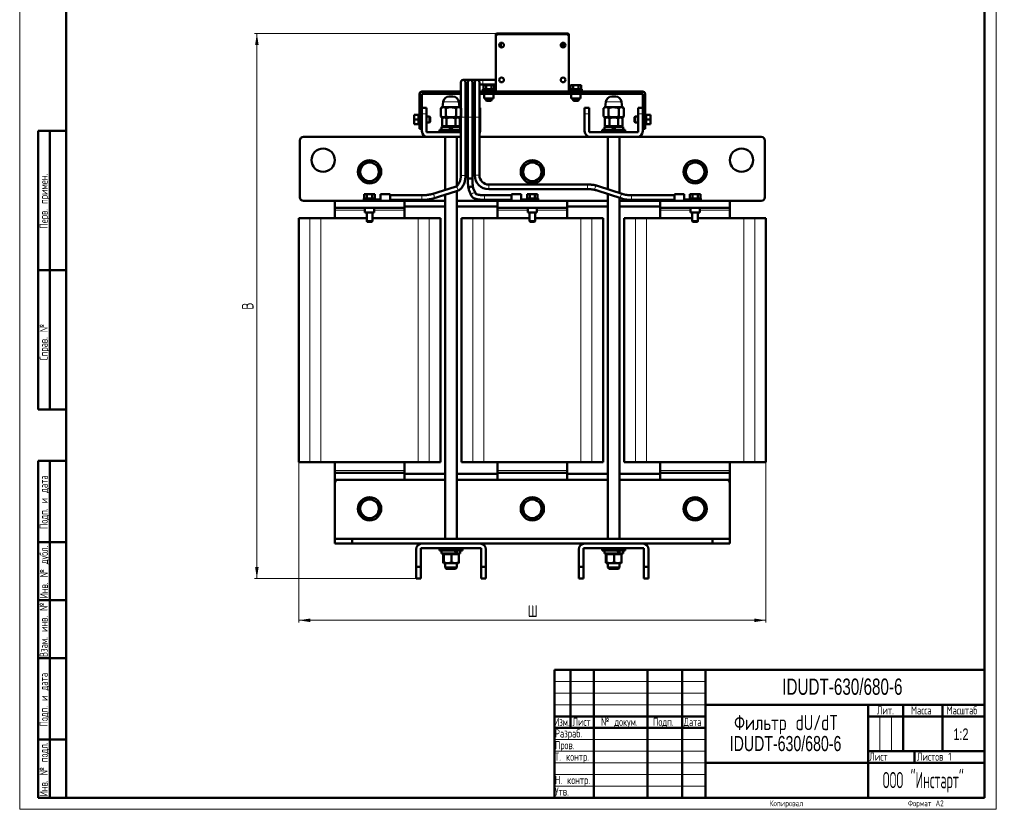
# Model space of a CAD drawing. Header units: millimetres. Extents: x 0 to 847, y 0 to 1188.
# Tile 1 of 2: x 0 to 847, y 0 to 680. Entities that reach past the tile are written whole.
import ezdxf

# ---------------------------------------------------------------- set-up
doc = ezdxf.new("R2010")
doc.units = ezdxf.units.MM
doc.header["$LTSCALE"] = 2
doc.linetypes.add('SLD-Сплошная', pattern=[0])
doc.styles.add('SLDTEXTSTYLE0', font='TXT', dxfattribs={"width": 0.7, "bigfont": 'bigfont'})
doc.styles.add('SLDTEXTSTYLE2', font='TXT', dxfattribs={"width": 0.7})
doc.styles.add('SLDTEXTSTYLE3', font='TXT', dxfattribs={"width": 0.705079, "bigfont": 'bigfont'})
doc.styles.add('SLDTEXTSTYLE4', font='TXT', dxfattribs={"width": 0.648852, "bigfont": 'bigfont'})
doc.styles.add('SLDTEXTSTYLE5', font='TXT', dxfattribs={"width": 0.632021, "bigfont": 'bigfont'})
doc.styles.add('SLDTEXTSTYLE6', font='TXT', dxfattribs={"width": 0.625377, "bigfont": 'bigfont'})
doc.styles.add('SLDTEXTSTYLE7', font='TXT', dxfattribs={"width": 0.516677, "bigfont": 'bigfont'})
doc.dimstyles.new('SLDDIMSTYLE0', dxfattribs={"dimtxt": 10, "dimasz": 10, "dimexe": 0, "dimexo": 0.0625, "dimgap": 2.5, "dimtad": 2, "dimdec": 1, "dimrnd": 1e-09, "dimzin": 12, "dimdsep": 46, "dimtxsty": 'SLDTEXTSTYLE2', "dimsah": 1, "dimcen": 0.09, "dimadec": 0, "dimazin": 3, "dimtfac": 1, "dimtdec": 3, "dimtofl": 0, "dimtmove": 0, "dimatfit": 3, "dimfxl": 1, "dimfrac": 2, "dimtolj": 1, "dimtzin": 12, "dimarcsym": 0})

# ---------------------------------------------------------------- blocks, each defined once
blk = doc.blocks.new('SW_NOTE_0')
at = {"color": 0, "linetype": 'Continuous', "lineweight": 0, "char_height": 13, "attachment_point": 2}
for s, insert, style in [('Фильтр dU/dT', (48.75, 16.71), 'SLDTEXTSTYLE0'), ('IDUDT-630/680-6', (48.34, -1.29), 'SLDTEXTSTYLE2')]:
    blk.add_mtext(s, dxfattribs=dict(at, insert=insert, style=style))
blk = doc.blocks.new('_D')
at = {"color": 7, "linetype": 'SLD-Сплошная', "lineweight": 0}
for p, q in [((240.06, 298.65), (240.06, 160.67)), ((642.06, 298.65), (642.06, 160.67)), ((240.06, 162.67), (642.06, 162.67))]:
    blk.add_line(p, q, dxfattribs=at)
at = {"color": 7, "linetype": 'SLD-Сплошная', "lineweight": 18}
for points in [[(240.06, 162.67), (250.06, 161.13), (250.06, 164.21)], [(642.06, 162.67), (632.06, 164.21), (632.06, 161.13)]]:
    blk.add_solid(points, dxfattribs=at)
at = {"color": 7, "linetype": 'SLD-Сплошная', "lineweight": 18, "insert": (437.15, 175.56), "char_height": 10, "attachment_point": 1, "style": 'SLDTEXTSTYLE0'}
blk.add_mtext('Ш', dxfattribs=at)
blk = doc.blocks.new('_D_1')
at = {"color": 7, "linetype": 'SLD-Сплошная', "lineweight": 0}
for p, q in [((410.74, 667.67), (202.06, 667.67)), ((204.06, 198.67), (204.06, 667.67)), ((341.04, 198.67), (202.06, 198.67))]:
    blk.add_line(p, q, dxfattribs=at)
at = {"color": 7, "linetype": 'SLD-Сплошная', "lineweight": 18}
for points in [[(204.06, 667.67), (202.52, 657.67), (205.6, 657.67)], [(204.06, 198.67), (205.6, 208.67), (202.52, 208.67)]]:
    blk.add_solid(points, dxfattribs=at)
at = {"color": 7, "linetype": 'SLD-Сплошная', "lineweight": 18, "insert": (191.17, 429.97), "char_height": 10, "attachment_point": 1, "rotation": 90, "style": 'SLDTEXTSTYLE0'}
blk.add_mtext('В', dxfattribs=at)

msp = doc.modelspace()

# ---------------------------------------------------------------- linework, layer by layer
at = {"color": 7, "linetype": 'SLD-Сплошная', "lineweight": 18}
for p, q in [((0, 1188), (0, 0)), ((840, 1188), (840, 0)), ((460, 110), (590, 110)), ((460, 100), (590, 100)), ((460, 90), (590, 90)), ((740, 80), (740, 50)), ((750, 80), (750, 50)), ((460, 60), (590, 60)), ((460, 50), (590, 50)), ((460, 40), (590, 40)), ((460, 30), (590, 30)), ((460, 20), (590, 20)), ((0, 0), (840, 0))]:
    msp.add_line(p, q, dxfattribs=at)
at = {"color": 7, "linetype": 'SLD-Сплошная', "lineweight": 50}
for p, q in [((40, 1178), (40, 10)), ((830, 10), (830, 1178)), ((410.76, 666.47), (409.56, 666.47)), ((409.56, 618.67), (409.56, 666.47)), ((471.36, 667.67), (410.76, 667.67)), ((410.76, 667.67), (410.76, 666.47)), ((471.36, 666.47), (471.36, 667.67)), ((471.36, 666.47), (472.56, 666.47)), ((472.56, 666.47), (472.56, 618.67)), ((414.06, 659.61), (414.06, 655.73)), ((467.56, 655.67), (467.56, 659.67)), ((387.56, 627.67), (381.56, 627.67)), ((393.56, 627.67), (387.56, 627.67)), ((398.56, 627.67), (393.56, 627.67)), ((409.56, 627.67), (398.56, 627.67)), ((379.56, 625.67), (379.56, 595.67)), ((383.56, 595.67), (383.56, 625.67)), ((383.56, 623.67), (385.56, 623.67)), ((385.56, 625.67), (385.56, 595.67)), ((389.56, 595.67), (389.56, 625.67)), ((389.56, 623.67), (391.56, 623.67)), ((391.56, 625.67), (391.56, 595.67)), ((395.56, 595.67), (395.56, 625.67)), ((395.56, 623.67), (398.56, 623.67)), ((398.56, 623.67), (409.56, 623.67)), ((398.56, 619.67), (398.56, 618.67)), ((398.56, 619.67), (408.18, 619.67)), ((398.56, 618.67), (398.56, 617.67)), ((403.56, 618.67), (398.56, 618.67)), ((398.99, 619.67), (398.99, 623.27)), ((398.99, 623.27), (401.27, 623.27)), ((401.27, 619.67), (401.27, 623.27)), ((401.27, 623.27), (405.85, 623.27)), ((403.56, 618.67), (409.36, 618.67)), ((405.85, 623.27), (405.85, 619.67)), ((405.85, 623.27), (408.13, 623.27)), ((408.13, 619.67), (408.13, 623.27)), ((408.18, 619.67), (408.56, 619.67)), ((408.56, 618.67), (408.56, 619.67)), ((409.36, 617.67), (409.36, 618.67)), ((472.76, 617.67), (472.76, 618.67)), ((472.76, 618.67), (478.56, 618.67)), ((473.56, 619.67), (473.56, 618.67)), ((473.56, 619.67), (483.18, 619.67)), ((473.99, 619.67), (473.99, 623.27)), ((473.99, 623.27), (476.27, 623.27)), ((476.27, 619.67), (476.27, 623.27)), ((476.27, 623.27), (480.85, 623.27)), ((483.56, 618.67), (478.56, 618.67)), ((480.85, 623.27), (480.85, 619.67)), ((480.85, 623.27), (483.13, 623.27)), ((483.13, 619.67), (483.13, 623.27)), ((483.18, 619.67), (483.56, 619.67)), ((483.56, 618.67), (483.56, 619.67)), ((483.56, 617.67), (483.56, 618.67)), ((344.06, 587.67), (344.06, 615.67)), ((379.56, 617.67), (346.06, 617.67)), ((346.06, 615.67), (346.06, 603.67)), ((379.56, 615.67), (346.06, 615.67)), ((385.56, 617.67), (383.56, 617.67)), ((385.56, 615.67), (383.56, 615.67)), ((391.56, 617.67), (389.56, 617.67)), ((391.56, 615.67), (389.56, 615.67)), ((536.06, 617.67), (395.56, 617.67)), ((536.06, 615.67), (395.56, 615.67)), ((399.56, 615.67), (399.56, 611.67)), ((399.56, 611.67), (403.56, 611.67)), ((401.06, 611.67), (401.06, 610.17)), ((401.06, 610.17), (401.56, 609.67)), ((401.06, 610.17), (406.06, 610.17)), ((403.56, 611.67), (407.56, 611.67)), ((405.56, 609.67), (406.06, 610.17)), ((406.06, 610.17), (406.06, 611.67)), ((407.56, 611.67), (407.56, 615.67)), ((471.56, 617.67), (410.56, 617.67)), ((474.56, 615.67), (474.56, 611.67)), ((474.56, 611.67), (478.56, 611.67)), ((476.06, 611.67), (476.06, 610.17)), ((476.06, 610.17), (476.56, 609.67)), ((476.06, 610.17), (481.06, 610.17)), ((478.56, 611.67), (482.56, 611.67)), ((480.56, 609.67), (481.06, 610.17)), ((481.06, 610.17), (481.06, 611.67)), ((482.56, 611.67), (482.56, 615.67)), ((536.06, 603.67), (536.06, 615.67)), ((538.06, 615.67), (538.06, 587.67)), ((350.06, 603.67), (346.06, 603.67)), ((346.06, 603.67), (346.06, 598.67)), ((350.06, 598.67), (350.06, 603.67)), ((363.87, 604.37), (362.4, 603.52)), ((362.4, 596.22), (362.4, 603.52)), ((364.36, 608.92), (363.86, 604.37)), ((363.86, 604.37), (378.26, 604.37)), ((366.73, 603.52), (366.73, 596.22)), ((375.39, 603.52), (375.39, 596.22)), ((378.26, 604.37), (377.76, 608.92)), ((379.56, 603.61), (378.25, 604.37)), ((379.72, 603.52), (379.72, 596.22)), ((396.06, 603.67), (395.56, 603.67)), ((396.06, 598.67), (396.06, 603.67)), ((401.56, 609.67), (405.56, 609.67)), ((476.56, 609.67), (480.56, 609.67)), ((490.06, 603.67), (486.06, 603.67)), ((486.06, 603.67), (486.06, 598.67)), ((490.06, 598.67), (490.06, 603.67)), ((503.87, 604.37), (502.4, 603.52)), ((502.4, 596.22), (502.4, 603.52)), ((504.36, 608.92), (503.86, 604.37)), ((503.86, 604.37), (518.26, 604.37)), ((506.73, 603.52), (506.73, 596.22)), ((515.39, 603.52), (515.39, 596.22)), ((518.26, 604.37), (517.76, 608.92)), ((519.72, 603.52), (518.25, 604.37)), ((519.72, 603.52), (519.72, 596.22)), ((536.06, 603.67), (532.06, 603.67)), ((532.06, 603.67), (532.06, 598.67)), ((536.06, 598.67), (536.06, 603.67)), ((339.46, 593.67), (339.46, 597.63)), ((343.06, 597.63), (339.46, 597.63)), ((339.46, 589.71), (339.46, 593.67)), ((343.06, 593.67), (339.46, 593.67)), ((344.06, 598.67), (343.06, 598.67)), ((343.06, 588.67), (343.06, 598.67)), ((346.06, 598.67), (346.06, 583.67)), ((350.06, 582.67), (350.06, 598.67)), ((352.56, 596.17), (350.06, 596.17)), ((353.06, 595.67), (352.56, 596.17)), ((352.56, 591.17), (352.56, 596.17)), ((353.06, 591.67), (353.06, 595.67)), ((362.4, 596.22), (363.87, 595.37)), ((364.56, 595.37), (363.55, 594.79)), ((363.55, 594.79), (365.43, 595.37)), ((363.55, 587.87), (363.55, 594.79)), ((363.87, 595.37), (371.06, 595.37)), ((365.43, 595.37), (367.31, 594.79)), ((367.31, 594.79), (371.06, 595.37)), ((367.31, 594.79), (367.31, 587.87)), ((371.06, 595.37), (378.25, 595.37)), ((371.06, 595.37), (374.81, 594.79)), ((374.81, 594.79), (376.69, 595.37)), ((374.81, 587.87), (374.81, 594.79)), ((376.69, 595.37), (378.57, 594.79)), ((378.57, 594.79), (377.56, 595.37)), ((378.25, 595.37), (379.56, 596.13)), ((378.57, 587.87), (378.57, 594.79)), ((379.56, 595.67), (379.56, 545.53)), ((383.56, 545.53), (383.56, 595.67)), ((385.56, 595.67), (385.56, 542.77)), ((389.56, 542.77), (389.56, 595.67)), ((391.56, 595.67), (391.56, 545.67)), ((395.56, 545.67), (395.56, 595.67)), ((396.06, 583.67), (396.06, 598.67)), ((486.06, 583.67), (486.06, 598.67)), ((490.06, 598.67), (490.06, 582.67)), ((502.4, 596.22), (503.87, 595.37)), ((504.56, 595.37), (503.55, 594.79)), ((503.55, 594.79), (505.43, 595.37)), ((503.55, 587.87), (503.55, 594.79)), ((503.87, 595.37), (511.06, 595.37)), ((505.43, 595.37), (507.31, 594.79)), ((507.31, 594.79), (511.06, 595.37)), ((507.31, 594.79), (507.31, 587.87)), ((511.06, 595.37), (518.25, 595.37)), ((511.06, 595.37), (514.81, 594.79)), ((514.81, 594.79), (516.69, 595.37)), ((514.81, 587.87), (514.81, 594.79)), ((516.69, 595.37), (518.57, 594.79)), ((518.57, 594.79), (517.56, 595.37)), ((518.25, 595.37), (519.72, 596.22)), ((518.57, 587.87), (518.57, 594.79)), ((529.56, 596.17), (529.06, 595.67)), ((529.06, 595.67), (529.06, 593.67)), ((529.06, 593.67), (529.06, 591.67)), ((532.06, 596.17), (529.56, 596.17)), ((529.56, 596.17), (529.56, 591.17)), ((532.06, 582.67), (532.06, 598.67)), ((536.06, 598.67), (536.06, 583.67)), ((539.06, 598.67), (538.06, 598.67)), ((539.06, 598.67), (539.06, 595.59)), ((542.66, 597.63), (539.06, 597.63)), ((539.06, 595.59), (539.06, 588.67)), ((539.06, 593.67), (542.66, 593.67)), ((542.66, 597.63), (542.66, 593.67)), ((542.66, 593.67), (542.66, 589.71)), ((343.06, 589.71), (339.46, 589.71)), ((343.06, 588.67), (344.06, 588.67)), ((344.06, 587.67), (344.06, 585.67)), ((344.06, 585.67), (346.06, 585.67)), ((350.06, 591.17), (352.56, 591.17)), ((352.56, 591.17), (353.06, 591.67)), ((361.06, 584.67), (361.06, 582.67)), ((379.56, 584.67), (361.06, 584.67)), ((363.01, 587.27), (363.01, 584.67)), ((369.56, 587.27), (363.01, 587.27)), ((363.55, 587.87), (367.31, 587.87)), ((365.25, 587.87), (365.25, 587.27)), ((367.31, 587.87), (374.81, 587.87)), ((369.56, 587.27), (371.06, 584.67)), ((371.06, 587.27), (369.56, 587.27)), ((372.56, 584.67), (371.06, 587.27)), ((379.11, 587.27), (371.06, 587.27)), ((374.81, 587.87), (378.57, 587.87)), ((376.88, 587.27), (376.88, 587.87)), ((379.11, 584.67), (379.11, 587.27)), ((501.06, 584.67), (501.06, 582.67)), ((521.06, 584.67), (501.06, 584.67)), ((503.01, 587.27), (503.01, 584.67)), ((509.56, 587.27), (503.01, 587.27)), ((503.55, 587.87), (507.31, 587.87)), ((505.25, 587.87), (505.25, 587.27)), ((507.31, 587.87), (514.81, 587.87)), ((509.56, 587.27), (511.06, 584.67)), ((511.06, 587.27), (509.56, 587.27)), ((512.56, 584.67), (511.06, 587.27)), ((519.11, 587.27), (511.06, 587.27)), ((514.81, 587.87), (518.57, 587.87)), ((516.88, 587.27), (516.88, 587.87)), ((519.11, 584.67), (519.11, 587.27)), ((521.06, 582.67), (521.06, 584.67)), ((529.06, 591.67), (529.56, 591.17)), ((529.56, 591.17), (532.06, 591.17)), ((536.06, 585.67), (538.06, 585.67)), ((538.06, 588.67), (539.06, 588.67)), ((538.06, 585.67), (538.06, 587.67)), ((539.06, 589.71), (542.66, 589.71)), ((16, 344), (16, 584)), ((40, 584), (16, 584)), ((16, 344), (16, 584)), ((26, 344), (26, 584)), ((26, 344), (26, 584)), ((351.06, 578.67), (244.06, 578.67)), ((379.56, 582.67), (350.06, 582.67)), ((351.06, 578.67), (379.56, 578.67)), ((366.06, 578.67), (366.06, 533.01)), ((376.06, 536.38), (376.06, 578.67)), ((385.56, 582.67), (383.56, 582.67)), ((383.56, 578.67), (385.56, 578.67)), ((391.56, 582.67), (389.56, 582.67)), ((389.56, 578.67), (391.06, 578.67)), ((391.06, 578.67), (391.56, 578.7)), ((491.06, 578.67), (395.56, 578.67)), ((532.06, 582.67), (490.06, 582.67)), ((531.06, 578.67), (491.06, 578.67)), ((506.06, 578.67), (506.06, 533.67)), ((516.06, 530.38), (516.06, 578.67)), ((638.06, 578.67), (531.06, 578.67)), ((241.06, 575.67), (241.06, 526.67)), ((641.06, 526.67), (641.06, 575.67)), ((297.06, 555.6), (293.06, 553.29)), ((293.06, 553.29), (293.06, 548.67)), ((301.06, 557.91), (297.06, 555.6)), ((305.06, 555.6), (301.06, 557.91)), ((309.06, 553.29), (305.06, 555.6)), ((309.06, 548.67), (309.06, 553.29)), ((437.06, 555.6), (433.06, 553.29)), ((433.06, 553.29), (433.06, 548.67)), ((441.06, 557.91), (437.06, 555.6)), ((445.06, 555.6), (441.06, 557.91)), ((449.06, 553.29), (445.06, 555.6)), ((449.06, 548.67), (449.06, 553.29)), ((577.06, 555.6), (573.06, 553.29)), ((573.06, 553.29), (573.06, 548.67)), ((581.06, 557.91), (577.06, 555.6)), ((585.06, 555.6), (581.06, 557.91)), ((589.06, 553.29), (585.06, 555.6)), ((589.06, 548.67), (589.06, 553.29)), ((293.06, 548.67), (293.06, 544.05)), ((293.06, 544.05), (297.06, 541.74)), ((305.06, 541.74), (309.06, 544.05)), ((309.06, 544.05), (309.06, 548.67)), ((385.56, 542.77), (389.56, 542.77)), ((433.06, 548.67), (433.06, 544.05)), ((433.06, 544.05), (437.06, 541.74)), ((445.06, 541.74), (449.06, 544.05)), ((449.06, 544.05), (449.06, 548.67)), ((573.06, 548.67), (573.06, 544.05)), ((573.06, 544.05), (577.06, 541.74)), ((585.06, 541.74), (589.06, 544.05)), ((589.06, 544.05), (589.06, 548.67)), ((297.06, 541.74), (301.06, 539.43)), ((301.06, 539.43), (305.06, 541.74)), ((374.73, 535.67), (354.57, 529.49)), ((392.35, 529.67), (390.16, 534.7)), ((488.61, 537.67), (403.56, 537.67)), ((437.06, 541.74), (441.06, 539.43)), ((441.06, 539.43), (445.06, 541.74)), ((519.18, 529.36), (497.19, 536.58)), ((577.06, 541.74), (581.06, 539.43)), ((581.06, 539.43), (585.06, 541.74)), ((296.06, 525.67), (296.06, 524.67)), ((296.06, 525.67), (305.68, 525.67)), ((296.49, 525.67), (296.49, 529.27)), ((296.49, 529.27), (298.77, 529.27)), ((298.77, 525.67), (298.77, 529.27)), ((298.77, 529.27), (303.35, 529.27)), ((303.35, 529.27), (303.35, 525.67)), ((303.35, 529.27), (305.63, 529.27)), ((305.63, 525.67), (305.63, 529.27)), ((305.68, 525.67), (306.06, 525.67)), ((306.06, 524.67), (306.06, 525.67)), ((318.86, 529.27), (310.56, 529.27)), ((310.56, 529.27), (310.56, 524.67)), ((318.86, 523.67), (318.86, 529.27)), ((345.87, 528.47), (318.86, 528.47)), ((355.75, 525.66), (375.91, 531.84)), ((366.06, 528.83), (366.06, 232.67)), ((376.06, 232.67), (376.06, 531.93)), ((386.5, 533.1), (388.84, 527.72)), ((423.26, 528.47), (399.77, 528.47)), ((403.56, 533.67), (488.61, 533.67)), ((431.56, 529.27), (423.26, 529.27)), ((423.26, 529.27), (423.26, 526.47)), ((423.26, 526.47), (423.26, 523.67)), ((431.56, 524.67), (431.56, 529.27)), ((436.06, 525.67), (436.06, 524.67)), ((436.06, 525.67), (445.68, 525.67)), ((436.49, 525.67), (436.49, 529.27)), ((436.49, 529.27), (438.77, 529.27)), ((438.77, 525.67), (438.77, 529.27)), ((438.77, 529.27), (443.35, 529.27)), ((443.35, 529.27), (443.35, 525.67)), ((443.35, 529.27), (445.63, 529.27)), ((445.63, 525.67), (445.63, 529.27)), ((445.68, 525.67), (446.06, 525.67)), ((446.06, 524.67), (446.06, 525.67)), ((495.94, 532.78), (517.93, 525.56)), ((506.06, 529.46), (506.06, 232.67)), ((516.06, 232.67), (516.06, 526.17)), ((563.26, 528.47), (526.51, 528.47)), ((571.56, 529.27), (563.26, 529.27)), ((563.26, 529.27), (563.26, 526.47)), ((563.26, 526.47), (563.26, 523.67)), ((571.56, 524.67), (571.56, 529.27)), ((576.06, 525.67), (576.06, 524.67)), ((576.06, 525.67), (585.68, 525.67)), ((576.49, 525.67), (576.49, 529.27)), ((576.49, 529.27), (578.77, 529.27)), ((578.77, 525.67), (578.77, 529.27)), ((578.77, 529.27), (583.35, 529.27)), ((583.35, 529.27), (583.35, 525.67)), ((583.35, 529.27), (585.63, 529.27)), ((585.63, 525.67), (585.63, 529.27)), ((585.68, 525.67), (586.06, 525.67)), ((586.06, 524.67), (586.06, 525.67)), ((244.06, 523.67), (271.06, 523.67)), ((271.06, 523.67), (271.06, 517.67)), ((331.06, 523.67), (271.06, 523.67)), ((331.06, 517.67), (271.06, 517.67)), ((271.06, 517.67), (271.06, 515.67)), ((296.06, 524.67), (303.86, 524.67)), ((296.31, 524.67), (296.31, 523.67)), ((297.06, 517.67), (297.06, 513.67)), ((310.56, 524.67), (303.86, 524.67)), ((305.06, 513.67), (305.06, 517.67)), ((310.56, 524.67), (310.56, 523.67)), ((318.86, 524.47), (345.87, 524.47)), ((331.06, 523.67), (331.06, 517.67)), ((331.06, 523.67), (366.06, 523.67)), ((331.06, 518.67), (366.06, 518.67)), ((331.06, 517.67), (331.06, 515.67)), ((376.06, 523.67), (411.06, 523.67)), ((376.06, 518.67), (411.06, 518.67)), ((399.77, 524.47), (423.26, 524.47)), ((411.06, 523.67), (411.06, 517.67)), ((471.06, 523.67), (411.06, 523.67)), ((471.06, 517.67), (411.06, 517.67)), ((411.06, 517.67), (411.06, 515.67)), ((431.56, 523.67), (431.56, 524.67)), ((438.27, 524.67), (431.56, 524.67)), ((437.06, 517.67), (437.06, 513.67)), ((438.27, 524.67), (445.68, 524.67)), ((445.06, 513.67), (445.06, 517.67)), ((445.68, 524.67), (446.06, 524.67)), ((445.81, 523.67), (445.81, 524.67)), ((471.06, 523.67), (471.06, 517.67)), ((471.06, 523.67), (506.06, 523.67)), ((471.06, 518.67), (506.06, 518.67)), ((471.06, 517.67), (471.06, 515.67)), ((516.06, 523.67), (551.06, 523.67)), ((516.06, 518.67), (551.06, 518.67)), ((526.51, 524.47), (563.26, 524.47)), ((551.06, 523.67), (551.06, 517.67)), ((611.06, 523.67), (551.06, 523.67)), ((611.06, 517.67), (551.06, 517.67)), ((551.06, 517.67), (551.06, 515.67)), ((571.56, 523.67), (571.56, 524.67)), ((578.27, 524.67), (571.56, 524.67)), ((577.06, 517.67), (577.06, 513.67)), ((578.27, 524.67), (585.68, 524.67)), ((585.06, 513.67), (585.06, 517.67)), ((585.68, 524.67), (586.06, 524.67)), ((585.81, 523.67), (585.81, 524.67)), ((611.06, 523.67), (611.06, 517.67)), ((611.06, 523.67), (638.06, 523.67)), ((611.06, 517.67), (611.06, 515.67)), ((240.06, 298.67), (240.06, 508.67)), ((240.6, 508.67), (240.06, 508.67)), ((249.74, 508.67), (240.6, 508.67)), ((259.2, 508.67), (249.74, 508.67)), ((298.56, 508.67), (259.2, 508.67)), ((271.06, 515.67), (271.06, 508.67)), ((297.06, 513.67), (305.06, 513.67)), ((298.56, 513.67), (298.56, 506.17)), ((303.56, 506.17), (303.56, 513.67)), ((342.92, 508.67), (303.56, 508.67)), ((331.06, 515.67), (331.06, 508.67)), ((352.38, 508.67), (342.92, 508.67)), ((361.52, 508.67), (352.38, 508.67)), ((362.06, 508.67), (361.52, 508.67)), ((362.06, 508.67), (362.06, 298.67)), ((380.06, 298.67), (380.06, 508.67)), ((380.6, 508.67), (380.06, 508.67)), ((389.74, 508.67), (380.6, 508.67)), ((399.2, 508.67), (389.74, 508.67)), ((438.56, 508.67), (399.2, 508.67)), ((411.06, 515.67), (411.06, 508.67)), ((437.06, 513.67), (445.06, 513.67)), ((438.56, 513.67), (438.56, 506.17)), ((443.56, 506.17), (443.56, 513.67)), ((482.92, 508.67), (443.56, 508.67)), ((471.06, 515.67), (471.06, 508.67)), ((492.38, 508.67), (482.92, 508.67)), ((501.52, 508.67), (492.38, 508.67)), ((502.06, 508.67), (501.52, 508.67)), ((502.06, 508.67), (502.06, 298.67)), ((520.06, 298.67), (520.06, 508.67)), ((520.6, 508.67), (520.06, 508.67)), ((529.74, 508.67), (520.6, 508.67)), ((539.2, 508.67), (529.74, 508.67)), ((578.56, 508.67), (539.2, 508.67)), ((551.06, 515.67), (551.06, 508.67)), ((577.06, 513.67), (585.06, 513.67)), ((578.56, 513.67), (578.56, 506.17)), ((583.56, 506.17), (583.56, 513.67)), ((622.92, 508.67), (583.56, 508.67)), ((611.06, 515.67), (611.06, 508.67)), ((632.38, 508.67), (622.92, 508.67)), ((641.52, 508.67), (632.38, 508.67)), ((642.06, 508.67), (641.52, 508.67)), ((642.06, 508.67), (642.06, 298.67)), ((298.56, 506.17), (299.06, 505.67)), ((298.56, 506.17), (303.56, 506.17)), ((299.06, 505.67), (303.06, 505.67)), ((303.06, 505.67), (303.56, 506.17)), ((438.56, 506.17), (439.06, 505.67)), ((438.56, 506.17), (443.56, 506.17)), ((439.06, 505.67), (443.06, 505.67)), ((443.06, 505.67), (443.56, 506.17)), ((578.56, 506.17), (579.06, 505.67)), ((578.56, 506.17), (583.56, 506.17)), ((579.06, 505.67), (583.06, 505.67)), ((583.06, 505.67), (583.56, 506.17)), ((16, 464), (40, 464)), ((16, 344), (40, 344)), ((16, 10), (16, 300)), ((16, 300), (40, 300)), ((26, 10), (26, 300)), ((240.6, 298.67), (240.06, 298.67)), ((249.74, 298.67), (240.6, 298.67)), ((259.2, 298.67), (249.74, 298.67)), ((342.92, 298.67), (259.2, 298.67)), ((271.06, 291.67), (271.06, 298.67)), ((331.06, 291.67), (331.06, 298.67)), ((352.38, 298.67), (342.92, 298.67)), ((361.52, 298.67), (352.38, 298.67)), ((361.52, 298.67), (362.06, 298.67)), ((380.6, 298.67), (380.06, 298.67)), ((389.74, 298.67), (380.6, 298.67)), ((399.2, 298.67), (389.74, 298.67)), ((482.92, 298.67), (399.2, 298.67)), ((411.06, 291.67), (411.06, 298.67)), ((471.06, 291.67), (471.06, 298.67)), ((492.38, 298.67), (482.92, 298.67)), ((501.52, 298.67), (492.38, 298.67)), ((501.52, 298.67), (502.06, 298.67)), ((520.6, 298.67), (520.06, 298.67)), ((529.74, 298.67), (520.6, 298.67)), ((539.2, 298.67), (529.74, 298.67)), ((622.92, 298.67), (539.2, 298.67)), ((551.06, 291.67), (551.06, 298.67)), ((611.06, 291.67), (611.06, 298.67)), ((632.38, 298.67), (622.92, 298.67)), ((641.52, 298.67), (632.38, 298.67)), ((641.52, 298.67), (642.06, 298.67)), ((271.06, 289.67), (271.06, 291.67)), ((331.06, 289.67), (271.06, 289.67)), ((271.06, 283.67), (271.06, 289.67)), ((331.06, 289.67), (331.06, 291.67)), ((331.06, 289.67), (331.06, 283.67)), ((366.06, 288.67), (331.06, 288.67)), ((411.06, 288.67), (376.06, 288.67)), ((411.06, 289.67), (411.06, 291.67)), ((471.06, 289.67), (411.06, 289.67)), ((411.06, 283.67), (411.06, 289.67)), ((471.06, 289.67), (471.06, 291.67)), ((471.06, 289.67), (471.06, 283.67)), ((506.06, 288.67), (471.06, 288.67)), ((551.06, 288.67), (516.06, 288.67)), ((551.06, 289.67), (551.06, 291.67)), ((611.06, 289.67), (551.06, 289.67)), ((551.06, 283.67), (551.06, 289.67)), ((611.06, 289.67), (611.06, 291.67)), ((611.06, 289.67), (611.06, 283.67)), ((331.06, 283.67), (271.06, 283.67)), ((271.06, 283.67), (271.06, 280.67)), ((271.06, 280.67), (271.06, 232.67)), ((366.06, 283.67), (331.06, 283.67)), ((411.06, 283.67), (376.06, 283.67)), ((471.06, 283.67), (411.06, 283.67)), ((506.06, 283.67), (471.06, 283.67)), ((551.06, 283.67), (516.06, 283.67)), ((611.06, 283.67), (551.06, 283.67)), ((611.06, 280.67), (611.06, 283.67)), ((611.06, 280.67), (611.06, 232.67)), ((297.06, 265.6), (293.06, 263.29)), ((293.06, 263.29), (293.06, 258.67)), ((301.06, 267.91), (297.06, 265.6)), ((305.06, 265.6), (301.06, 267.91)), ((309.06, 263.29), (305.06, 265.6)), ((309.06, 258.67), (309.06, 263.29)), ((437.06, 265.6), (433.06, 263.29)), ((433.06, 263.29), (433.06, 258.67)), ((441.06, 267.91), (437.06, 265.6)), ((445.06, 265.6), (441.06, 267.91)), ((449.06, 263.29), (445.06, 265.6)), ((449.06, 258.67), (449.06, 263.29)), ((577.06, 265.6), (573.06, 263.29)), ((573.06, 263.29), (573.06, 258.67)), ((581.06, 267.91), (577.06, 265.6)), ((585.06, 265.6), (581.06, 267.91)), ((589.06, 263.29), (585.06, 265.6)), ((589.06, 258.67), (589.06, 263.29)), ((293.06, 258.67), (293.06, 254.05)), ((309.06, 254.05), (309.06, 258.67)), ((433.06, 258.67), (433.06, 254.05)), ((449.06, 254.05), (449.06, 258.67)), ((573.06, 258.67), (573.06, 254.05)), ((589.06, 254.05), (589.06, 258.67)), ((293.06, 254.05), (297.06, 251.74)), ((297.06, 251.74), (301.06, 249.43)), ((301.06, 249.43), (305.06, 251.74)), ((305.06, 251.74), (309.06, 254.05)), ((433.06, 254.05), (437.06, 251.74)), ((437.06, 251.74), (441.06, 249.43)), ((441.06, 249.43), (445.06, 251.74)), ((445.06, 251.74), (449.06, 254.05)), ((573.06, 254.05), (577.06, 251.74)), ((577.06, 251.74), (581.06, 249.43)), ((581.06, 249.43), (585.06, 251.74)), ((585.06, 251.74), (589.06, 254.05)), ((40, 230), (16, 230)), ((271.06, 232.67), (271.06, 228.67)), ((286.06, 232.67), (271.06, 232.67)), ((286.06, 232.67), (286.06, 228.67)), ((596.06, 232.67), (286.06, 232.67)), ((596.06, 232.67), (596.06, 228.67)), ((611.06, 232.67), (596.06, 232.67)), ((611.06, 232.67), (611.06, 228.67)), ((271.06, 228.67), (286.06, 228.67)), ((286.06, 228.67), (346.06, 228.67)), ((341.06, 223.67), (341.06, 208.67)), ((345.06, 224.67), (397.06, 224.67)), ((345.06, 208.67), (345.06, 224.67)), ((396.06, 228.67), (346.06, 228.67)), ((361.06, 224.67), (361.06, 222.67)), ((361.06, 222.67), (362.69, 222.67)), ((362.69, 222.67), (381.06, 222.67)), ((363.01, 222.67), (363.01, 220.07)), ((379.11, 220.07), (379.11, 222.67)), ((381.06, 222.67), (381.06, 224.67)), ((396.06, 228.67), (486.06, 228.67)), ((397.06, 224.67), (397.06, 208.67)), ((401.06, 208.67), (401.06, 223.67)), ((481.06, 208.67), (481.06, 223.67)), ((485.06, 224.67), (537.06, 224.67)), ((485.06, 224.67), (485.06, 208.67)), ((486.06, 228.67), (536.06, 228.67)), ((501.06, 224.67), (501.06, 222.67)), ((501.06, 222.67), (502.69, 222.67)), ((502.69, 222.67), (521.06, 222.67)), ((503.01, 222.67), (503.01, 220.07)), ((519.11, 220.07), (519.11, 222.67)), ((521.06, 222.67), (521.06, 224.67)), ((536.06, 228.67), (596.06, 228.67)), ((537.06, 208.67), (537.06, 224.67)), ((541.06, 223.67), (541.06, 208.67)), ((596.06, 228.67), (611.06, 228.67)), ((363.01, 220.07), (375.46, 220.07)), ((364.36, 219.47), (364.36, 212.55)), ((364.78, 219.47), (364.36, 219.47)), ((364.57, 211.97), (364.36, 212.55)), ((364.78, 212.55), (364.57, 211.97)), ((364.57, 211.97), (368.13, 211.97)), ((364.78, 219.47), (364.78, 212.55)), ((371.47, 219.47), (364.78, 219.47)), ((368.13, 211.97), (364.78, 212.55)), ((365.25, 220.07), (365.25, 219.47)), ((366.06, 211.97), (366.06, 207.97)), ((371.47, 212.55), (368.13, 211.97)), ((368.13, 211.97), (374.62, 211.97)), ((371.47, 219.47), (371.47, 212.55)), ((377.76, 219.47), (371.47, 219.47)), ((374.62, 211.97), (371.47, 212.55)), ((377.76, 212.55), (374.62, 211.97)), ((374.62, 211.97), (377.55, 211.97)), ((375.46, 220.07), (376.64, 220.07)), ((376.06, 207.97), (376.06, 211.97)), ((376.64, 220.07), (379.11, 220.07)), ((376.88, 219.47), (376.88, 220.07)), ((377.55, 211.97), (377.76, 212.55)), ((377.76, 212.55), (377.76, 219.47)), ((503.01, 220.07), (515.46, 220.07)), ((504.36, 219.47), (504.36, 212.55)), ((504.78, 219.47), (504.36, 219.47)), ((504.57, 211.97), (504.36, 212.55)), ((504.78, 212.55), (504.57, 211.97)), ((504.57, 211.97), (508.13, 211.97)), ((504.78, 219.47), (504.78, 212.55)), ((511.47, 219.47), (504.78, 219.47)), ((508.13, 211.97), (504.78, 212.55)), ((505.25, 220.07), (505.25, 219.47)), ((506.06, 211.97), (506.06, 207.97)), ((511.47, 212.55), (508.13, 211.97)), ((508.13, 211.97), (514.62, 211.97)), ((511.47, 219.47), (511.47, 212.55)), ((517.76, 219.47), (511.47, 219.47)), ((514.62, 211.97), (511.47, 212.55)), ((517.76, 212.55), (514.62, 211.97)), ((514.62, 211.97), (517.55, 211.97)), ((515.46, 220.07), (516.64, 220.07)), ((516.06, 207.97), (516.06, 211.97)), ((516.64, 220.07), (519.11, 220.07)), ((516.88, 219.47), (516.88, 220.07)), ((517.55, 211.97), (517.76, 212.55)), ((517.76, 212.55), (517.76, 219.47)), ((341.06, 208.67), (341.06, 198.67)), ((341.06, 208.67), (345.06, 208.67)), ((345.06, 198.67), (345.06, 208.67)), ((366.06, 207.97), (367.06, 206.97)), ((366.06, 207.97), (376.06, 207.97)), ((367.06, 206.97), (375.06, 206.97)), ((375.06, 206.97), (376.06, 207.97)), ((397.06, 208.67), (401.06, 208.67)), ((397.06, 208.67), (397.06, 198.67)), ((401.06, 198.67), (401.06, 208.67)), ((485.06, 208.67), (481.06, 208.67)), ((481.06, 208.67), (481.06, 198.67)), ((485.06, 198.67), (485.06, 208.67)), ((506.06, 207.97), (507.06, 206.97)), ((506.06, 207.97), (516.06, 207.97)), ((507.06, 206.97), (515.06, 206.97)), ((515.06, 206.97), (516.06, 207.97)), ((541.06, 208.67), (537.06, 208.67)), ((537.06, 208.67), (537.06, 198.67)), ((541.06, 208.67), (541.06, 198.67)), ((341.06, 198.67), (345.06, 198.67)), ((397.06, 198.67), (401.06, 198.67)), ((485.06, 198.67), (481.06, 198.67)), ((541.06, 198.67), (537.06, 198.67)), ((40, 180), (16, 180)), ((40, 130), (16, 130)), ((460, 120), (830, 120)), ((460, 120), (460, 10)), ((474, 70), (474, 120)), ((494, 120), (494, 10)), ((540, 120), (540, 10)), ((570, 120), (570, 10)), ((590, 120), (590, 10)), ((590, 90), (830, 90)), ((730, 90), (730, 10)), ((760, 90), (760, 50)), ((794, 90), (794, 50)), ((460, 80), (590, 80)), ((730, 80), (830, 80)), ((460, 70), (590, 70)), ((16, 60), (40, 60)), ((730, 50), (830, 50)), ((770, 50), (770, 40)), ((590, 40), (830, 40)), ((16, 10), (40, 10)), ((40, 10), (830, 10))]:
    msp.add_line(p, q, dxfattribs=at)
at = {"color": 7, "linetype": 'SLD-Сплошная', "lineweight": 25}
for p, q in [((40, 1178), (40, 10)), ((40, 464), (16, 464))]:
    msp.add_line(p, q, dxfattribs=at)
at = {"color": 8, "linetype": 'SLD-Сплошная', "lineweight": 18}
for p, q in [((471.36, 666.47), (410.76, 666.47)), ((414.56, 655.67), (414.56, 659.67)), ((467.06, 659.61), (467.06, 655.73)), ((398.56, 623.67), (398.56, 627.67)), ((403.56, 617.67), (403.56, 618.67)), ((478.56, 618.67), (478.56, 617.67)), ((364.36, 608.92), (377.76, 608.92)), ((504.36, 608.92), (517.76, 608.92)), ((350.06, 598.67), (346.06, 598.67)), ((379.56, 595.67), (381.56, 595.67)), ((381.56, 595.67), (383.56, 595.67)), ((385.56, 595.67), (387.56, 595.67)), ((387.56, 595.67), (389.56, 595.67)), ((395.56, 595.67), (391.56, 595.67)), ((396.06, 598.67), (395.56, 598.67)), ((486.06, 598.67), (490.06, 598.67)), ((532.06, 598.67), (536.06, 598.67)), ((346.06, 587.67), (344.06, 587.67)), ((538.06, 587.67), (536.06, 587.67)), ((379.56, 545.53), (383.56, 545.53)), ((395.56, 545.67), (391.56, 545.67)), ((403.56, 537.67), (403.56, 533.67)), ((488.61, 533.67), (488.61, 537.67)), ((345.87, 524.47), (345.87, 528.47)), ((399.77, 525.97), (399.77, 528.47)), ((399.77, 524.47), (399.77, 525.97)), ((526.51, 525.97), (526.51, 528.47)), ((526.51, 524.47), (526.51, 525.97)), ((302.35, 523.67), (302.35, 524.67)), ((439.77, 524.67), (439.77, 523.67)), ((579.77, 524.67), (579.77, 523.67)), ((240.6, 298.67), (240.6, 508.67)), ((249.74, 298.67), (249.74, 508.67)), ((259.2, 298.67), (259.2, 508.67)), ((271.06, 515.67), (297.06, 515.67)), ((305.06, 515.67), (331.06, 515.67)), ((342.92, 298.67), (342.92, 508.67)), ((352.38, 508.67), (352.38, 298.67)), ((361.52, 508.67), (361.52, 298.67)), ((380.6, 298.67), (380.6, 508.67)), ((389.74, 298.67), (389.74, 508.67)), ((399.2, 298.67), (399.2, 508.67)), ((411.06, 515.67), (437.06, 515.67)), ((445.06, 515.67), (471.06, 515.67)), ((482.92, 298.67), (482.92, 508.67)), ((492.38, 508.67), (492.38, 298.67)), ((501.52, 508.67), (501.52, 298.67)), ((520.6, 298.67), (520.6, 508.67)), ((529.74, 298.67), (529.74, 508.67)), ((539.2, 298.67), (539.2, 508.67)), ((551.06, 515.67), (577.06, 515.67)), ((585.06, 515.67), (611.06, 515.67)), ((622.92, 298.67), (622.92, 508.67)), ((632.38, 508.67), (632.38, 298.67)), ((641.52, 508.67), (641.52, 298.67)), ((271.06, 291.67), (331.06, 291.67)), ((411.06, 291.67), (471.06, 291.67)), ((551.06, 291.67), (611.06, 291.67))]:
    msp.add_line(p, q, dxfattribs=at)
at = {"color": 8, "linetype": 'SLD-Сплошная', "lineweight": 18, "flags": 128}
for points in [[(374.73, 535.67), (375.07, 535.72), (375.67, 535.57), (376.22, 535.14), (376.63, 534.51), (376.85, 533.76), (376.83, 533.01), (376.58, 532.37), (376.13, 531.94), (375.91, 531.84)], [(495.94, 532.78), (495.44, 533.1), (495.09, 533.66), (494.97, 534.38), (495.09, 535.14), (495.44, 535.84), (495.95, 536.36), (496.56, 536.62), (497.17, 536.59), (497.19, 536.58)], [(517.94, 525.55), (517.73, 525.65), (517.27, 526.07), (517.01, 526.71), (516.99, 527.46), (517.2, 528.21), (517.62, 528.84), (518.19, 529.27), (518.81, 529.42), (519.2, 529.35)]]:
    msp.add_lwpolyline(points, dxfattribs=at)
at = {"color": 7, "linetype": 'SLD-Сплошная', "lineweight": 50}
for centre, radius in [((414.56, 657.67), 2), ((467.56, 657.67), 2), ((414.56, 627.67), 2), ((467.56, 627.67), 2), ((261.06, 558.67), 10), ((621.06, 558.67), 10), ((301.06, 548.67), 10), ((441.06, 548.67), 10), ((581.06, 548.67), 10), ((301.06, 258.67), 10), ((441.06, 258.67), 10), ((581.06, 258.67), 10)]:
    msp.add_circle(centre, radius, dxfattribs=at)
for centre, radius, start, end in [((410.76, 666.47), 1.2, 90, 180), ((410.76, 666.47), 0.2, 90, 180), ((471.36, 666.47), 1.2, 0, 90), ((471.36, 666.47), 0.2, 0, 90), ((381.56, 625.67), 2, 0, 180), ((387.56, 625.67), 2, 0, 180), ((393.56, 625.67), 2, 90, 180), ((393.56, 625.67), 2, 0, 90), ((409.36, 618.87), 0.2, 270, 0), ((410.56, 618.67), 1, 180, 270), ((471.56, 618.67), 1, 270, 0), ((472.76, 618.87), 0.2, 180, 270), ((346.06, 615.67), 2, 90, 180), ((369.33, 608.37), 5, 90, 173.65981), ((372.79, 608.37), 5, 6.34019, 90), ((409.36, 618.87), 1.2, 270, 301.65446), ((472.76, 618.87), 1.2, 238.34554, 270), ((509.33, 608.37), 5, 90, 173.65981), ((512.79, 608.37), 5, 6.34019, 90), ((536.06, 615.67), 2, 0, 90), ((244.06, 575.67), 3, 90, 180), ((351.06, 583.67), 5, 180, 270), ((391.06, 583.67), 5, 334.15807, 0), ((491.06, 583.67), 5, 180, 270), ((531.06, 583.67), 5, 270, 0), ((638.06, 575.67), 3, 0, 90), ((301.06, 548.67), 8, 120, 180), ((301.06, 548.67), 8, 60, 120), ((301.06, 548.67), 8, 0, 60), ((441.06, 548.67), 8, 120, 180), ((441.06, 548.67), 8, 60, 120), ((441.06, 548.67), 8, 0, 60), ((581.06, 548.67), 8, 120, 180), ((581.06, 548.67), 8, 60, 120), ((581.06, 548.67), 8, 0, 60), ((301.06, 548.67), 8, 180, 240), ((301.06, 548.67), 8, 300, 0), ((403.56, 545.67), 12, 180, 270), ((403.56, 545.67), 8, 180, 270), ((441.06, 548.67), 8, 180, 240), ((441.06, 548.67), 8, 300, 0), ((581.06, 548.67), 8, 180, 240), ((581.06, 548.67), 8, 300, 0), ((301.06, 548.67), 8, 240, 300), ((388.35, 533.85), 2, 25.03604, 201.96109), ((441.06, 548.67), 8, 240, 300), ((581.06, 548.67), 8, 240, 300), ((244.06, 526.67), 3, 180, 270), ((638.06, 526.67), 3, 270, 0), ((274.06, 280.67), 3, 90, 180), ((608.06, 280.67), 3, 0, 90), ((301.06, 258.67), 8, 120, 180), ((301.06, 258.67), 8, 60, 120), ((301.06, 258.67), 8, 0, 60), ((441.06, 258.67), 8, 120, 180), ((441.06, 258.67), 8, 60, 120), ((441.06, 258.67), 8, 0, 60), ((581.06, 258.67), 8, 120, 180), ((581.06, 258.67), 8, 60, 120), ((581.06, 258.67), 8, 0, 60), ((301.06, 258.67), 8, 180, 240), ((301.06, 258.67), 8, 300, 0), ((441.06, 258.67), 8, 180, 240), ((441.06, 258.67), 8, 300, 0), ((581.06, 258.67), 8, 180, 240), ((581.06, 258.67), 8, 300, 0), ((301.06, 258.67), 8, 240, 300), ((441.06, 258.67), 8, 240, 300), ((581.06, 258.67), 8, 240, 300), ((346.06, 223.67), 5, 90, 180), ((396.06, 223.67), 5, 0, 90), ((486.06, 223.67), 5, 90, 180), ((536.06, 223.67), 5, 0, 90)]:
    msp.add_arc(centre, radius, start, end, dxfattribs=at)
at = {"color": 8, "linetype": 'SLD-Сплошная', "lineweight": 18}
for centre, radius, start, end in [((354.78, 527.58), 1.91, 359.79111, 96.57122), ((355.11, 527.16), 1.63, 292.54209, 14.59632), ((390.67, 528.47), 1.98, 90.10382, 202.001), ((390.75, 528.54), 1.92, 23.26089, 92.46228)]:
    msp.add_arc(centre, radius, start, end, dxfattribs=at)
at = {"color": 7, "linetype": 'SLD-Сплошная', "lineweight": 50}
for centre, start_param, end_param in [((371.06, 220.07), 4.580902, 4.768473), ((371.06, 222.67), 4.39333, 4.580902), ((511.06, 220.07), 4.580902, 4.768473), ((511.06, 222.67), 4.39333, 4.580902)]:
    msp.add_ellipse(centre, major_axis=(-7.26, 13.82), ratio=0.251857, start_param=start_param, end_param=end_param, dxfattribs=at)
for points, knots in [([(372.79, 613.37), (372.76, 613.37), (372.71, 613.37), (372.37, 613.37), (372.02, 613.37), (371.61, 613.37), (371.06, 613.37), (370.51, 613.37), (370.1, 613.37), (369.83, 613.37), (369.61, 613.37), (369.39, 613.37), (369.36, 613.37), (369.33, 613.37)], [0, 0, 0, 0, 0.124741, 0.249482, 0.314962, 0.379858, 0.499659, 0.619461, 0.68504, 0.749836, 0.815555, 0.880198, 1, 1, 1, 1]), ([(512.79, 613.37), (512.76, 613.37), (512.71, 613.37), (512.37, 613.37), (512.02, 613.37), (511.61, 613.37), (511.06, 613.37), (510.51, 613.37), (510.1, 613.37), (509.83, 613.37), (509.61, 613.37), (509.39, 613.37), (509.36, 613.37), (509.33, 613.37)], [0, 0, 0, 0, 0.124741, 0.249482, 0.314962, 0.379858, 0.499659, 0.619461, 0.68504, 0.749836, 0.815555, 0.880198, 1, 1, 1, 1]), ([(362.4, 603.52), (362.78, 603.71), (363.54, 604.1), (365.01, 604.32), (366.06, 603.83), (366.73, 603.52)], [0, 0, 0, 0, 0.2648736, 0.5354914, 1, 1, 1, 1]), ([(366.73, 603.52), (367.48, 603.71), (369, 604.1), (371.95, 604.32), (374.06, 603.83), (375.39, 603.52)], [0, 0, 0, 0, 0.264874, 0.535491, 1, 1, 1, 1]), ([(375.39, 603.52), (375.77, 603.71), (376.53, 604.1), (378, 604.32), (379.05, 603.83), (379.72, 603.52)], [0, 0, 0, 0, 0.264874, 0.535491, 1, 1, 1, 1]), ([(502.4, 603.52), (502.78, 603.71), (503.54, 604.1), (505.01, 604.32), (506.06, 603.83), (506.73, 603.52)], [0, 0, 0, 0, 0.2648736, 0.5354914, 1, 1, 1, 1]), ([(506.73, 603.52), (507.48, 603.71), (509, 604.1), (511.95, 604.32), (514.06, 603.83), (515.39, 603.52)], [0, 0, 0, 0, 0.264874, 0.535491, 1, 1, 1, 1]), ([(515.39, 603.52), (515.77, 603.71), (516.53, 604.1), (518, 604.32), (519.05, 603.83), (519.72, 603.52)], [0, 0, 0, 0, 0.264874, 0.535491, 1, 1, 1, 1]), ([(362.4, 596.22), (362.78, 596.03), (363.54, 595.64), (365.01, 595.43), (366.06, 595.91), (366.73, 596.22)], [0, 0, 0, 0, 0.264874, 0.535491, 1, 1, 1, 1]), ([(366.73, 596.22), (367.43, 596.04), (368.85, 595.67), (371.05, 595.49), (373.25, 595.67), (374.67, 596.04), (375.39, 596.22)], [0, 0, 0, 0, 0.247728, 0.499998, 0.747254, 1, 1, 1, 1]), ([(375.39, 596.22), (375.77, 596.03), (376.53, 595.64), (378, 595.43), (379.05, 595.91), (379.72, 596.22)], [0, 0, 0, 0, 0.264874, 0.535491, 1, 1, 1, 1]), ([(502.4, 596.22), (502.78, 596.03), (503.54, 595.64), (505.01, 595.43), (506.06, 595.91), (506.73, 596.22)], [0, 0, 0, 0, 0.264874, 0.535491, 1, 1, 1, 1]), ([(506.73, 596.22), (507.43, 596.04), (508.85, 595.67), (511.05, 595.49), (513.25, 595.67), (514.67, 596.04), (515.39, 596.22)], [0, 0, 0, 0, 0.247728, 0.499998, 0.747254, 1, 1, 1, 1]), ([(515.39, 596.22), (515.77, 596.03), (516.53, 595.64), (518, 595.43), (519.05, 595.91), (519.72, 596.22)], [0, 0, 0, 0, 0.264874, 0.535491, 1, 1, 1, 1]), ([(379.56, 545.53), (379.54, 544.93), (379.52, 544.09), (379.35, 542.88), (379.16, 541.88), (378.85, 540.75), (378.44, 539.66), (377.94, 538.63), (377.36, 537.72), (376.72, 536.95), (376.04, 536.33), (375.36, 535.89), (374.93, 535.75), (374.73, 535.68)], [0, 0, 0, 0, 0.123422, 0.173781, 0.25659, 0.341472, 0.431274, 0.523566, 0.617566, 0.71303, 0.810358, 0.911075, 1, 1, 1, 1]), ([(375.9, 531.88), (376.16, 531.95), (376.88, 532.16), (378, 532.81), (379.21, 533.76), (380.29, 534.94), (381.23, 536.31), (382.01, 537.8), (382.62, 539.39), (383.05, 540.91), (383.32, 542.31), (383.51, 543.79), (383.54, 544.87), (383.56, 545.53)], [0, 0, 0, 0, 0.056517, 0.157671, 0.260066, 0.362801, 0.464748, 0.564696, 0.660789, 0.757665, 0.827741, 0.893811, 1, 1, 1, 1]), ([(385.56, 542.77), (385.56, 542.16), (385.57, 541.31), (385.6, 540.11), (385.64, 539.14), (385.7, 538.07), (385.77, 537.05), (385.87, 536.1), (385.97, 535.25), (386.09, 534.51), (386.24, 533.87), (386.34, 533.43), (386.48, 533.16), (386.52, 533.09)], [0, 0, 0, 0, 0.14566, 0.202104, 0.294647, 0.387757, 0.48476, 0.58263, 0.680186, 0.776613, 0.871905, 0.968072, 1, 1, 1, 1]), ([(390.16, 534.71), (390.16, 534.71), (390.16, 534.69), (390.1, 534.9), (390.02, 535.27), (389.93, 535.83), (389.84, 536.55), (389.75, 537.5), (389.67, 538.58), (389.62, 539.67), (389.59, 540.65), (389.56, 541.66), (389.56, 542.39), (389.56, 542.77)], [0, 0, 0, 0, 0.05364, 0.13014, 0.215033, 0.308078, 0.406592, 0.508343, 0.636322, 0.736553, 0.813779, 0.901395, 1, 1, 1, 1]), ([(497.17, 536.58), (497.11, 536.6), (496.7, 536.76), (495.84, 536.96), (494.55, 537.23), (493.23, 537.41), (491.98, 537.54), (490.84, 537.62), (489.75, 537.66), (488.98, 537.67), (488.61, 537.67)], [0, 0, 0, 0, 0.031719, 0.199769, 0.351073, 0.525291, 0.658221, 0.764247, 0.886526, 1, 1, 1, 1]), ([(354.56, 529.49), (354.37, 529.43), (353.91, 529.29), (352.98, 529.08), (351.83, 528.88), (350.6, 528.72), (349.43, 528.61), (348.29, 528.53), (347.14, 528.48), (346.32, 528.47), (345.87, 528.47)], [0, 0, 0, 0, 0.093963, 0.237402, 0.38149, 0.519858, 0.654302, 0.754932, 0.868139, 1, 1, 1, 1]), ([(345.87, 524.47), (346.57, 524.48), (347.54, 524.49), (348.94, 524.56), (350.09, 524.65), (351.4, 524.78), (352.68, 524.96), (353.91, 525.19), (354.94, 525.42), (355.51, 525.6), (355.73, 525.67)], [0, 0, 0, 0, 0.1871232, 0.2615895, 0.3840789, 0.5087531, 0.6401071, 0.7744566, 0.910506, 1, 1, 1, 1]), ([(388.85, 527.73), (388.96, 527.51), (389.22, 527), (389.88, 526.41), (390.7, 525.92), (391.72, 525.5), (392.97, 525.14), (394.36, 524.87), (395.71, 524.69), (396.86, 524.58), (397.98, 524.51), (398.94, 524.47), (399.57, 524.47), (399.77, 524.47)], [0, 0, 0, 0, 0.069803, 0.162216, 0.272071, 0.382209, 0.499959, 0.626241, 0.727441, 0.804112, 0.872714, 0.959363, 1, 1, 1, 1]), ([(399.77, 528.47), (399.22, 528.48), (398.46, 528.49), (397.37, 528.55), (396.49, 528.63), (395.53, 528.74), (394.64, 528.89), (393.86, 529.06), (393.21, 529.24), (392.72, 529.41), (392.42, 529.55), (392.28, 529.64), (392.3, 529.63), (392.3, 529.63)], [0, 0, 0, 0, 0.152227, 0.212694, 0.311257, 0.410097, 0.512076, 0.61333, 0.711752, 0.805411, 0.892826, 0.973374, 1, 1, 1, 1]), ([(488.61, 533.67), (489.19, 533.66), (490, 533.65), (491.15, 533.59), (492.08, 533.51), (493.1, 533.39), (494.07, 533.24), (494.93, 533.07), (495.56, 532.91), (495.84, 532.81), (495.92, 532.78)], [0, 0, 0, 0, 0.199724, 0.279125, 0.408795, 0.539257, 0.674399, 0.809306, 0.941346, 1, 1, 1, 1]), ([(517.95, 525.56), (518.01, 525.54), (518.42, 525.38), (519.28, 525.18), (520.57, 524.92), (521.89, 524.73), (523.14, 524.6), (524.28, 524.53), (525.37, 524.48), (526.14, 524.47), (526.51, 524.47)], [0, 0, 0, 0, 0.031733, 0.199781, 0.351082, 0.525298, 0.658226, 0.76425, 0.886528, 1, 1, 1, 1]), ([(526.51, 528.47), (525.93, 528.48), (525.12, 528.49), (523.97, 528.55), (523.04, 528.63), (522.02, 528.75), (521.05, 528.9), (520.19, 529.07), (519.56, 529.23), (519.29, 529.33), (519.2, 529.36)], [0, 0, 0, 0, 0.199735, 0.279142, 0.408819, 0.539289, 0.674439, 0.809354, 0.941401, 1, 1, 1, 1])]:
    msp.add_open_spline(points, degree=3, knots=knots, dxfattribs=at)

# ---------------------------------------------------------------- block references
at = {"color": 7, "linetype": 'Continuous', "lineweight": 0}
msp.add_blockref('SW_NOTE_0', (610.58, 64.39), dxfattribs=at)

# ---------------------------------------------------------------- texts
at = {"color": 7, "linetype": 'Continuous', "lineweight": 0, "char_height": 7, "attachment_point": 2, "rotation": 90, "style": 'SLDTEXTSTYLE0'}
for s, insert in [('Перв. примен.', (17.2, 523.37)), ('Справ. №', (17.2, 402.02)), ('Подп. и дата', (17.2, 264.35)), ('Инв. № дубл.', (17.32, 204.27)), ('Взам. инв. №', (17.2, 154.41)), ('Подп. и дата', (17.2, 94.35)), ('Инв. № подл.', (17.2, 34.36))]:
    msp.add_mtext(s, dxfattribs=dict(at, insert=insert))
at = {"color": 7, "linetype": 'Continuous', "lineweight": 0}
for s, insert, char_height, attachment_point, style in [('IDUDT-630/680-6', (707.81, 112.55), 14, 2, 'SLDTEXTSTYLE2'), ('Лит.', (744.81, 88.68), 7, 2, 'SLDTEXTSTYLE0'), ('Масса', (775.72, 88.68), 7, 2, 'SLDTEXTSTYLE0'), ('Масштаб', (810.69, 88.68), 7, 2, 'SLDTEXTSTYLE3'), ('Изм.', (466.55, 78.68), 7, 2, 'SLDTEXTSTYLE6'), ('Лист', (483.41, 78.8), 7, 2, 'SLDTEXTSTYLE5'), ('№ докум.', (515.97, 78.8), 7, 2, 'SLDTEXTSTYLE0'), ('Подп.', (553.75, 78.8), 7, 2, 'SLDTEXTSTYLE0'), ('Дата', (578.94, 78.68), 7, 2, 'SLDTEXTSTYLE4'), ('Разраб.', (460.5, 68.8), 7, 1, 'SLDTEXTSTYLE0'), ('1:2', (809.81, 69.57), 10, 2, 'SLDTEXTSTYLE2'), ('Пров.', (460.5, 58.68), 7, 1, 'SLDTEXTSTYLE0'), ('Т. контр.', (460.5, 48.8), 7, 1, 'SLDTEXTSTYLE0'), ('Лист', (731, 48.8), 7, 1, 'SLDTEXTSTYLE0'), ('Листов 1', (772, 48.8), 7, 1, 'SLDTEXTSTYLE0'), ('Н. контр.', (460.5, 28.68), 7, 1, 'SLDTEXTSTYLE0'), ('ООО "Инстарт"', (777.42, 32.16), 14, 2, 'SLDTEXTSTYLE7'), ('Утв.', (460.5, 18.8), 7, 1, 'SLDTEXTSTYLE0'), ('Копировал', (659.61, 7.65), 5, 2, 'SLDTEXTSTYLE0'), ('Формат А2', (779.59, 7.65), 5, 2, 'SLDTEXTSTYLE0')]:
    msp.add_mtext(s, dxfattribs=dict(at, insert=insert, char_height=char_height, attachment_point=attachment_point, style=style))

# ---------------------------------------------------------------- dimensions: what is measured, and where the dimension line sits
at = {"color": 7, "linetype": 'SLD-Сплошная', "lineweight": 18}
dim = msp.add_linear_dim(base=(204.06, 667.67), p1=(341.06, 198.67), p2=(410.76, 667.67), angle=90, text='В', dimstyle='SLDDIMSTYLE0', dxfattribs=at)
dim.commit()
dim.dimension.update_dxf_attribs({"geometry": '_D_1', "text_midpoint": (204.06, 433.17), "dimtype": 160})
dim = msp.add_linear_dim(base=(642.06, 162.67), p1=(240.06, 298.67), p2=(642.06, 298.67), text='Ш', dimstyle='SLDDIMSTYLE0', dxfattribs=at)
dim.commit()
dim.dimension.update_dxf_attribs({"geometry": '_D', "text_midpoint": (441.06, 162.67), "dimtype": 160})

doc.saveas('drawing.dxf')
